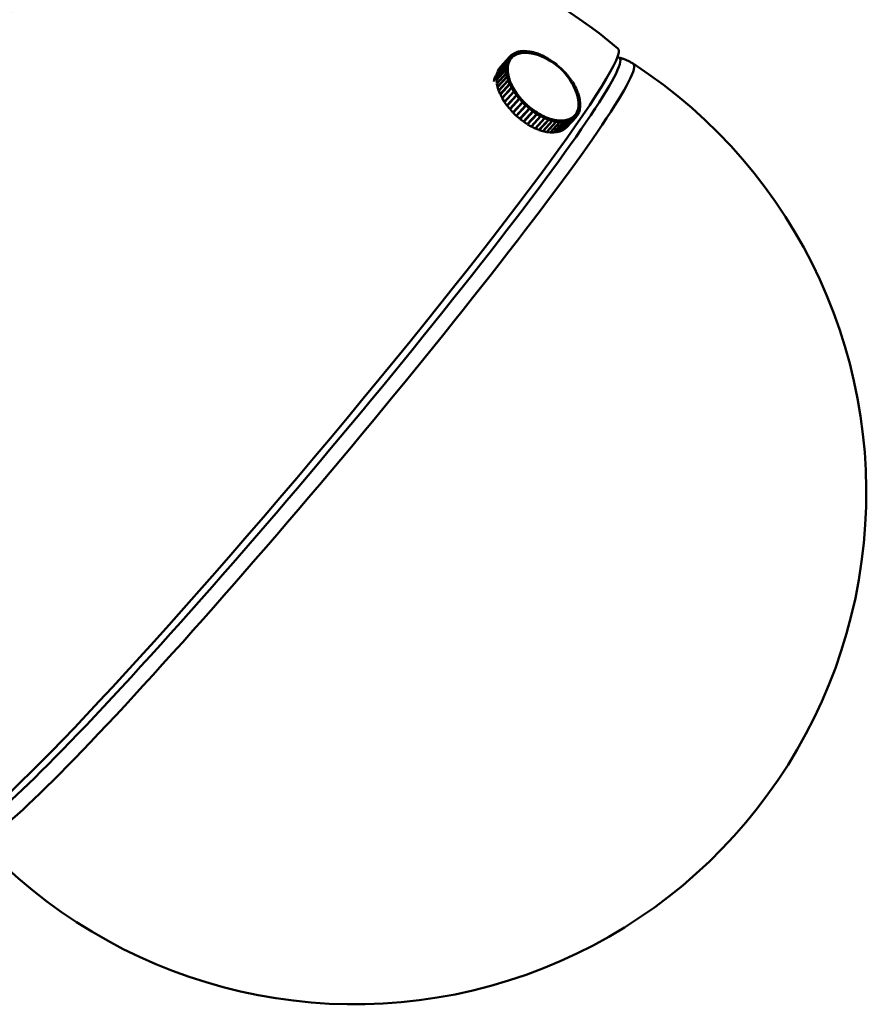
# Model space of a CAD drawing. Header units: millimetres. Extents: x 584 to 3241, y 318 to 2270.
# Tile 19 of 21: x 2927 to 3027, y 1115 to 1231. Entities that reach past the tile are written whole.
import ezdxf

# ---------------------------------------------------------------- set-up
doc = ezdxf.new("R2010")
doc.units = ezdxf.units.MM
doc.header["$LTSCALE"] = 12
doc.layers.add('Widoczne (ISO)', color=7, linetype='Continuous', lineweight=50)
doc.layers.add('Widoczne wąskie (ISO)', color=7, linetype='Continuous', lineweight=50)

msp = doc.modelspace()

# ---------------------------------------------------------------- linework, layer by layer
at = {"layer": 'Widoczne (ISO)'}
for p, q in [((2984.76, 1226.42), (2984.97, 1226.61)), ((2985.15, 1226.44), (2984.97, 1226.61)), ((2984.98, 1226.61), (2985, 1226.63)), ((2985, 1226.63), (2985.25, 1226.78)), ((2985.16, 1226.45), (2985, 1226.63)), ((2985.16, 1226.45), (2985.29, 1226.52)), ((2985.25, 1226.78), (2985.27, 1226.8)), ((2985.41, 1226.6), (2985.25, 1226.78)), ((2985.27, 1226.8), (2985.55, 1226.91)), ((2985.42, 1226.61), (2985.27, 1226.8)), ((2985.29, 1226.52), (2985.41, 1226.6)), ((2985.41, 1226.6), (2985.4, 1226.59)), ((2985.41, 1226.59), (2985.42, 1226.61)), ((2985.42, 1226.61), (2985.57, 1226.66)), ((2985.71, 1226.72), (2985.55, 1226.91)), ((2985.56, 1226.9), (2985.58, 1226.92)), ((2985.57, 1226.66), (2985.71, 1226.72)), ((2985.58, 1226.92), (2985.89, 1227)), ((2985.72, 1226.73), (2985.58, 1226.92)), ((2985.71, 1226.72), (2985.7, 1226.71)), ((2985.71, 1226.72), (2985.72, 1226.73)), ((2985.72, 1226.73), (2985.88, 1226.76)), ((2985.88, 1226.76), (2986.03, 1226.8)), ((2986.03, 1226.8), (2985.89, 1227)), ((2985.91, 1226.98), (2985.93, 1227)), ((2985.93, 1227), (2986.27, 1227.04)), ((2986.05, 1226.81), (2985.93, 1227)), ((2986.03, 1226.8), (2986.03, 1226.8)), ((2986.04, 1226.8), (2986.05, 1226.81)), ((2986.05, 1226.81), (2986.22, 1226.82)), ((2986.22, 1226.82), (2986.39, 1226.84)), ((2986.39, 1226.84), (2986.27, 1227.04)), ((2986.28, 1227.02), (2986.3, 1227.04)), ((2986.4, 1226.84), (2986.3, 1227.04)), ((2986.3, 1227.04), (2986.66, 1227.03)), ((2986.39, 1226.84), (2986.38, 1226.83)), ((2986.4, 1226.84), (2986.58, 1226.84)), ((2986.4, 1226.83), (2986.4, 1226.84)), ((2986.58, 1226.84), (2986.77, 1226.83)), ((2986.77, 1226.83), (2986.66, 1227.03)), ((2986.68, 1227), (2986.7, 1227.03)), ((2986.78, 1226.83), (2986.7, 1227.03)), ((2986.7, 1227.03), (2987.08, 1226.98)), ((2986.77, 1226.83), (2986.76, 1226.83)), ((2986.78, 1226.83), (2986.97, 1226.81)), ((2986.78, 1226.83), (2986.78, 1226.83)), ((2986.97, 1226.81), (2987.17, 1226.78)), ((2987.17, 1226.78), (2987.08, 1226.98)), ((2987.1, 1226.95), (2987.12, 1226.97)), ((2987.18, 1226.78), (2987.12, 1226.97)), ((2987.12, 1226.97), (2987.52, 1226.88)), ((2987.17, 1226.78), (2987.16, 1226.78)), ((2987.18, 1226.78), (2987.38, 1226.73)), ((2987.18, 1226.77), (2987.18, 1226.78)), ((2987.38, 1226.73), (2987.58, 1226.69)), ((2987.58, 1226.69), (2987.52, 1226.88)), ((2987.53, 1226.84), (2987.56, 1226.87)), ((2987.6, 1226.68), (2987.56, 1226.87)), ((2987.56, 1226.87), (2987.97, 1226.74)), ((2987.58, 1226.69), (2987.58, 1226.68)), ((2987.6, 1226.68), (2987.7, 1226.65)), ((2987.6, 1226.68), (2987.6, 1226.68)), ((2988.01, 1226.56), (2987.97, 1226.74)), ((2987.98, 1226.69), (2988.01, 1226.73)), ((2988.03, 1226.55), (2988.01, 1226.73)), ((2988.01, 1226.73), (2988.42, 1226.56)), ((2988.44, 1226.4), (2988.42, 1226.56)), ((2988.43, 1226.5), (2988.46, 1226.54)), ((2988.46, 1226.39), (2988.46, 1226.54)), ((2988.46, 1226.54), (2988.88, 1226.33)), ((2984.31, 1225.54), (2983.2, 1224.33)), ((2983.21, 1224.36), (2984.32, 1225.57)), ((2984.41, 1225.86), (2983.3, 1224.65)), ((2983.31, 1224.67), (2984.42, 1225.88)), ((2984.55, 1226.15), (2983.44, 1224.94)), ((2983.46, 1224.96), (2984.57, 1226.17)), ((2984.74, 1226.4), (2983.63, 1225.19)), ((2983.65, 1225.21), (2984.76, 1226.42)), ((2984.27, 1225.22), (2984.31, 1225.54)), ((2984.52, 1225.42), (2984.31, 1225.54)), ((2984.32, 1225.57), (2984.41, 1225.86)), ((2984.52, 1225.43), (2984.32, 1225.57)), ((2984.61, 1225.72), (2984.41, 1225.86)), ((2984.42, 1225.88), (2984.55, 1226.15)), ((2984.62, 1225.73), (2984.42, 1225.88)), ((2984.5, 1225.26), (2984.52, 1225.42)), ((2984.51, 1225.42), (2984.52, 1225.43)), ((2984.52, 1225.43), (2984.57, 1225.58)), ((2984.75, 1225.99), (2984.55, 1226.15)), ((2984.57, 1226.17), (2984.74, 1226.4)), ((2984.76, 1226.01), (2984.57, 1226.17)), ((2984.57, 1225.58), (2984.61, 1225.72)), ((2984.61, 1225.72), (2984.62, 1225.73)), ((2984.62, 1225.73), (2984.69, 1225.86)), ((2984.69, 1225.86), (2984.75, 1225.99)), ((2984.93, 1226.23), (2984.74, 1226.4)), ((2984.75, 1226), (2984.76, 1226.01)), ((2984.94, 1226.24), (2984.76, 1226.42)), ((2984.76, 1226.01), (2984.85, 1226.12)), ((2984.85, 1226.12), (2984.93, 1226.23)), ((2984.94, 1226.24), (2984.89, 1226.18)), ((2984.93, 1226.23), (2984.94, 1226.24)), ((2984.94, 1226.24), (2985.05, 1226.34)), ((2985.05, 1226.34), (2985.15, 1226.44)), ((2985.15, 1226.44), (2985.13, 1226.41)), ((2985.14, 1226.42), (2985.16, 1226.45)), ((2988.88, 1226.2), (2988.88, 1226.33)), ((2988.88, 1226.26), (2988.92, 1226.31)), ((2988.9, 1226.19), (2988.92, 1226.31)), ((2988.92, 1226.31), (2989.33, 1226.07)), ((2989.32, 1225.97), (2989.33, 1226.07)), ((2989.32, 1225.99), (2989.38, 1226.04)), ((2989.35, 1225.95), (2989.38, 1226.04)), ((2989.38, 1226.04), (2989.78, 1225.77)), ((2989.76, 1225.69), (2989.78, 1225.77)), ((2989.77, 1225.69), (2989.82, 1225.74)), ((2989.79, 1225.67), (2989.82, 1225.74)), ((2989.82, 1225.74), (2990.22, 1225.44)), ((2990.18, 1225.38), (2990.22, 1225.44)), ((2990.21, 1225.36), (2990.25, 1225.41)), ((2990.21, 1225.36), (2990.25, 1225.41)), ((2990.25, 1225.41), (2990.63, 1225.08)), ((2997.33, 1226.3), (2997.48, 1226.27)), ((2983.15, 1224.01), (2984.27, 1225.22)), ((2984.26, 1225.18), (2983.15, 1223.97)), ((2983.15, 1223.63), (2984.26, 1224.84)), ((2984.26, 1224.81), (2983.15, 1223.6)), ((2983.2, 1224.33), (2983.15, 1224.01)), ((2983.19, 1223.24), (2984.3, 1224.45)), ((2984.31, 1224.41), (2983.19, 1223.2)), ((2983.3, 1224.65), (2983.21, 1224.36)), ((2983.22, 1224.35), (2983.21, 1224.36)), ((2983.44, 1224.94), (2983.31, 1224.67)), ((2983.32, 1224.67), (2983.31, 1224.67)), ((2983.63, 1225.19), (2983.46, 1224.96)), ((2983.46, 1224.96), (2983.46, 1224.96)), ((2983.65, 1225.21), (2983.65, 1225.21)), ((2984.47, 1225.08), (2984.26, 1225.18)), ((2984.26, 1224.84), (2984.26, 1225.18)), ((2984.47, 1224.74), (2984.26, 1224.84)), ((2984.47, 1224.72), (2984.26, 1224.81)), ((2984.3, 1224.45), (2984.26, 1224.81)), ((2984.47, 1225.1), (2984.27, 1225.22)), ((2984.51, 1224.36), (2984.3, 1224.45)), ((2984.51, 1224.35), (2984.31, 1224.41)), ((2984.39, 1224.03), (2984.31, 1224.41)), ((2984.46, 1225.09), (2984.47, 1225.1)), ((2984.46, 1224.73), (2984.47, 1224.74)), ((2984.47, 1225.1), (2984.5, 1225.26)), ((2984.47, 1224.91), (2984.47, 1225.08)), ((2984.47, 1224.74), (2984.47, 1224.91)), ((2984.49, 1224.54), (2984.47, 1224.72)), ((2984.51, 1224.36), (2984.49, 1224.54)), ((2984.49, 1224.35), (2984.51, 1224.36)), ((2984.55, 1224.16), (2984.51, 1224.35)), ((2990.6, 1225.04), (2990.63, 1225.08)), ((2990.62, 1225.01), (2990.67, 1225.05)), ((2990.67, 1225.05), (2991.03, 1224.7)), ((2991.03, 1224.7), (2990.98, 1224.65)), ((2990.98, 1224.66), (2991.03, 1224.7)), ((2991.01, 1224.63), (2991.06, 1224.67)), ((2991.06, 1224.67), (2991.4, 1224.3)), ((2991.33, 1224.26), (2991.4, 1224.3)), ((2991.4, 1224.3), (2991.34, 1224.24)), ((2991.35, 1224.23), (2991.43, 1224.26)), ((2991.43, 1224.26), (2991.73, 1223.88)), ((2983.17, 1224), (2983.15, 1224.01)), ((2983.15, 1223.97), (2983.15, 1223.63)), ((2983.17, 1223.62), (2983.15, 1223.63)), ((2983.15, 1223.6), (2983.19, 1223.24)), ((2983.22, 1223.23), (2983.19, 1223.24)), ((2983.19, 1223.2), (2983.28, 1222.82)), ((2983.28, 1222.82), (2984.39, 1224.03)), ((2984.4, 1224), (2983.29, 1222.79)), ((2983.41, 1222.4), (2984.52, 1223.61)), ((2984.54, 1223.57), (2983.43, 1222.36)), ((2983.59, 1221.96), (2984.7, 1223.17)), ((2984.72, 1223.13), (2983.61, 1221.92)), ((2984.59, 1223.97), (2984.39, 1224.03)), ((2984.6, 1223.95), (2984.4, 1224)), ((2984.52, 1223.61), (2984.4, 1224)), ((2984.72, 1223.56), (2984.52, 1223.61)), ((2984.73, 1223.54), (2984.54, 1223.57)), ((2984.7, 1223.17), (2984.54, 1223.57)), ((2984.59, 1223.97), (2984.55, 1224.16)), ((2984.58, 1223.95), (2984.59, 1223.97)), ((2984.66, 1223.76), (2984.6, 1223.95)), ((2984.72, 1223.56), (2984.66, 1223.76)), ((2984.89, 1223.15), (2984.7, 1223.17)), ((2984.71, 1223.55), (2984.72, 1223.56)), ((2984.9, 1223.13), (2984.72, 1223.13)), ((2984.92, 1222.74), (2984.72, 1223.13)), ((2984.81, 1223.35), (2984.73, 1223.54)), ((2984.89, 1223.15), (2984.81, 1223.35)), ((2984.88, 1223.13), (2984.89, 1223.15)), ((2985, 1222.93), (2984.9, 1223.13)), ((2991.64, 1223.84), (2991.73, 1223.88)), ((2991.66, 1223.82), (2991.76, 1223.84)), ((2991.73, 1223.88), (2991.68, 1223.82)), ((2991.76, 1223.84), (2992.04, 1223.45)), ((2991.92, 1223.42), (2992.04, 1223.45)), ((2991.93, 1223.4), (2992.06, 1223.41)), ((2992.04, 1223.45), (2991.99, 1223.4)), ((2992.06, 1223.41), (2992.3, 1223.01)), ((2983.31, 1222.81), (2983.28, 1222.82)), ((2983.29, 1222.79), (2983.41, 1222.4)), ((2983.45, 1222.39), (2983.41, 1222.4)), ((2983.43, 1222.36), (2983.59, 1221.96)), ((2983.64, 1221.96), (2983.59, 1221.96)), ((2983.61, 1221.92), (2983.81, 1221.53)), ((2983.81, 1221.53), (2984.92, 1222.74)), ((2984.95, 1222.7), (2983.84, 1221.49)), ((2984.08, 1221.09), (2985.19, 1222.3)), ((2985.21, 1222.26), (2984.1, 1221.05)), ((2984.38, 1220.66), (2985.49, 1221.87)), ((2985.11, 1222.73), (2984.92, 1222.74)), ((2985.12, 1222.71), (2984.95, 1222.7)), ((2985.19, 1222.3), (2984.95, 1222.7)), ((2985.11, 1222.73), (2985, 1222.93)), ((2985.09, 1222.71), (2985.11, 1222.73)), ((2985.24, 1222.51), (2985.12, 1222.71)), ((2985.36, 1222.32), (2985.19, 1222.3)), ((2985.37, 1222.3), (2985.21, 1222.26)), ((2985.49, 1221.87), (2985.21, 1222.26)), ((2985.36, 1222.32), (2985.24, 1222.51)), ((2985.33, 1222.29), (2985.36, 1222.32)), ((2985.51, 1222.1), (2985.37, 1222.3)), ((2985.64, 1221.91), (2985.49, 1221.87)), ((2985.64, 1221.91), (2985.51, 1222.1)), ((2985.66, 1221.89), (2985.52, 1221.83)), ((2985.61, 1221.87), (2985.64, 1221.91)), ((2985.81, 1221.7), (2985.66, 1221.89)), ((2992.15, 1223), (2992.3, 1223.01)), ((2992.17, 1222.98), (2992.33, 1222.97)), ((2992.3, 1223.01), (2992.27, 1222.98)), ((2992.33, 1222.97), (2992.53, 1222.58)), ((2992.35, 1222.58), (2992.53, 1222.58)), ((2992.36, 1222.56), (2992.55, 1222.54)), ((2992.48, 1222.26), (2992.52, 1222.17)), ((2992.53, 1222.58), (2992.5, 1222.54)), ((2992.52, 1222.17), (2992.52, 1222.16)), ((2992.52, 1222.17), (2992.71, 1222.14)), ((2992.53, 1222.15), (2992.59, 1221.95)), ((2992.53, 1222.14), (2992.53, 1222.15)), ((2992.53, 1222.15), (2992.73, 1222.1)), ((2992.55, 1222.54), (2992.71, 1222.14)), ((2992.59, 1221.95), (2992.65, 1221.76)), ((2992.71, 1222.14), (2992.69, 1222.11)), ((2992.73, 1222.1), (2992.85, 1221.71)), ((2983.87, 1221.52), (2983.81, 1221.53)), ((2983.84, 1221.49), (2984.08, 1221.09)), ((2984.15, 1221.1), (2984.08, 1221.09)), ((2984.1, 1221.05), (2984.38, 1220.66)), ((2985.52, 1221.83), (2984.41, 1220.62)), ((2984.71, 1220.24), (2985.82, 1221.45)), ((2985.86, 1221.41), (2984.75, 1220.2)), ((2985.08, 1219.83), (2986.19, 1221.04)), ((2986.22, 1221.01), (2985.11, 1219.8)), ((2985.2, 1219.91), (2986.31, 1221.12)), ((2985.82, 1221.45), (2985.52, 1221.83)), ((2985.58, 1219.55), (2986.69, 1220.76)), ((2986.71, 1220.74), (2985.59, 1219.53)), ((2985.96, 1221.51), (2985.81, 1221.7)), ((2985.96, 1221.51), (2985.82, 1221.45)), ((2985.98, 1221.49), (2985.86, 1221.41)), ((2986.19, 1221.04), (2985.86, 1221.41)), ((2985.91, 1221.44), (2985.96, 1221.51)), ((2986.15, 1221.3), (2985.98, 1221.49)), ((2986.31, 1221.12), (2986.15, 1221.3)), ((2986.31, 1221.12), (2986.19, 1221.04)), ((2986.33, 1221.1), (2986.22, 1221.01)), ((2986.58, 1220.66), (2986.22, 1221.01)), ((2986.51, 1220.93), (2986.33, 1221.1)), ((2986.69, 1220.76), (2986.51, 1220.93)), ((2986.69, 1220.76), (2986.58, 1220.66)), ((2986.71, 1220.74), (2986.62, 1220.63)), ((2986.9, 1220.58), (2986.71, 1220.74)), ((2992.65, 1221.76), (2992.65, 1221.75)), ((2992.65, 1221.76), (2992.85, 1221.71)), ((2992.66, 1221.74), (2992.7, 1221.55)), ((2992.66, 1221.74), (2992.66, 1221.74)), ((2992.66, 1221.74), (2992.86, 1221.68)), ((2992.7, 1221.55), (2992.74, 1221.36)), ((2992.74, 1221.36), (2992.74, 1221.36)), ((2992.74, 1221.36), (2992.95, 1221.3)), ((2992.74, 1221.35), (2992.76, 1221.17)), ((2992.74, 1221.34), (2992.74, 1221.35)), ((2992.74, 1221.35), (2992.95, 1221.26)), ((2992.76, 1221.17), (2992.78, 1220.99)), ((2992.78, 1220.99), (2992.78, 1220.98)), ((2992.78, 1220.99), (2992.99, 1220.9)), ((2992.78, 1220.97), (2992.78, 1220.8)), ((2992.78, 1220.96), (2992.78, 1220.97)), ((2992.78, 1220.97), (2992.99, 1220.87)), ((2992.78, 1220.8), (2992.78, 1220.63)), ((2992.85, 1221.71), (2992.83, 1221.69)), ((2992.86, 1221.68), (2992.95, 1221.3)), ((2992.95, 1221.3), (2992.92, 1221.27)), ((2992.95, 1221.26), (2992.99, 1220.9)), ((2992.99, 1220.9), (2992.97, 1220.88)), ((2992.99, 1220.87), (2992.99, 1220.52)), ((2984.46, 1220.68), (2984.38, 1220.66)), ((2984.41, 1220.62), (2984.71, 1220.24)), ((2984.82, 1220.28), (2984.71, 1220.24)), ((2984.75, 1220.2), (2985.08, 1219.83)), ((2985.2, 1219.91), (2985.08, 1219.83)), ((2985.11, 1219.8), (2985.47, 1219.45)), ((2985.47, 1219.45), (2986.58, 1220.66)), ((2986.62, 1220.63), (2985.51, 1219.42)), ((2985.89, 1219.09), (2987, 1220.3)), ((2987.04, 1220.27), (2985.93, 1219.06)), ((2987.1, 1220.4), (2985.99, 1219.19)), ((2986.32, 1218.76), (2987.43, 1219.97)), ((2987.47, 1219.94), (2986.36, 1218.73)), ((2987, 1220.3), (2986.62, 1220.63)), ((2986.77, 1218.46), (2987.88, 1219.67)), ((2987.92, 1219.64), (2986.81, 1218.43)), ((2987.08, 1220.41), (2986.9, 1220.58)), ((2987.08, 1220.41), (2987, 1220.3)), ((2987.1, 1220.4), (2987.04, 1220.27)), ((2987.43, 1219.97), (2987.04, 1220.27)), ((2987.3, 1220.25), (2987.1, 1220.4)), ((2987.5, 1220.1), (2987.3, 1220.25)), ((2987.5, 1220.1), (2987.43, 1219.97)), ((2987.52, 1220.08), (2987.46, 1220.02)), ((2987.52, 1220.08), (2987.47, 1219.94)), ((2987.88, 1219.67), (2987.47, 1219.94)), ((2987.72, 1219.95), (2987.52, 1220.08)), ((2987.92, 1219.81), (2987.72, 1219.95)), ((2987.92, 1219.81), (2987.88, 1219.67)), ((2987.94, 1219.8), (2987.91, 1219.76)), ((2987.94, 1219.8), (2987.92, 1219.64)), ((2988.33, 1219.4), (2987.92, 1219.64)), ((2988.15, 1219.68), (2987.94, 1219.8)), ((2988.35, 1219.56), (2988.15, 1219.68)), ((2988.35, 1219.56), (2988.33, 1219.4)), ((2992.41, 1219.59), (2992.32, 1219.48)), ((2992.49, 1219.7), (2992.41, 1219.59)), ((2992.47, 1219.68), (2992.49, 1219.7)), ((2992.5, 1219.71), (2992.48, 1219.69)), ((2992.49, 1219.7), (2992.68, 1219.54)), ((2992.57, 1219.85), (2992.5, 1219.71)), ((2992.5, 1219.71), (2992.7, 1219.56)), ((2992.63, 1219.98), (2992.57, 1219.85)), ((2992.62, 1219.96), (2992.63, 1219.98)), ((2992.64, 1219.99), (2992.63, 1219.98)), ((2992.63, 1219.98), (2992.83, 1219.82)), ((2992.68, 1220.13), (2992.64, 1219.99)), ((2992.64, 1219.99), (2992.84, 1219.85)), ((2992.73, 1220.28), (2992.68, 1220.13)), ((2992.7, 1219.56), (2992.68, 1219.54)), ((2992.83, 1219.82), (2992.7, 1219.56)), ((2992.73, 1220.29), (2992.72, 1220.29)), ((2992.72, 1220.27), (2992.73, 1220.28)), ((2992.76, 1220.45), (2992.73, 1220.29)), ((2992.73, 1220.29), (2992.94, 1220.17)), ((2992.73, 1220.28), (2992.93, 1220.14)), ((2992.78, 1220.61), (2992.76, 1220.45)), ((2992.78, 1220.63), (2992.77, 1220.62)), ((2992.77, 1220.61), (2992.78, 1220.61)), ((2992.78, 1220.63), (2992.99, 1220.52)), ((2992.78, 1220.61), (2992.99, 1220.49)), ((2992.84, 1219.85), (2992.82, 1219.83)), ((2992.93, 1220.14), (2992.84, 1219.85)), ((2992.94, 1220.17), (2992.92, 1220.15)), ((2992.99, 1220.49), (2992.94, 1220.17)), ((2992.99, 1220.52), (2992.97, 1220.5)), ((2985.58, 1219.55), (2985.47, 1219.45)), ((2985.59, 1219.53), (2985.51, 1219.42)), ((2985.51, 1219.42), (2985.89, 1219.09)), ((2985.99, 1219.19), (2985.93, 1219.06)), ((2985.93, 1219.06), (2986.32, 1218.76)), ((2986.39, 1218.84), (2986.36, 1218.73)), ((2986.36, 1218.73), (2986.77, 1218.46)), ((2986.82, 1218.51), (2986.81, 1218.43)), ((2986.81, 1218.43), (2987.22, 1218.19)), ((2987.22, 1218.19), (2988.33, 1219.4)), ((2988.37, 1219.38), (2987.26, 1218.17)), ((2987.68, 1217.96), (2988.79, 1219.17)), ((2988.83, 1219.15), (2987.72, 1217.94)), ((2988.13, 1217.77), (2989.24, 1218.98)), ((2989.28, 1218.97), (2988.17, 1217.76)), ((2988.37, 1219.55), (2988.35, 1219.52)), ((2988.37, 1219.55), (2988.37, 1219.38)), ((2988.58, 1219.44), (2988.37, 1219.55)), ((2988.79, 1219.17), (2988.37, 1219.38)), ((2988.79, 1219.34), (2988.58, 1219.44)), ((2988.58, 1217.63), (2989.69, 1218.84)), ((2989.73, 1218.83), (2988.62, 1217.62)), ((2988.79, 1219.34), (2988.79, 1219.17)), ((2988.81, 1219.33), (2988.79, 1219.31)), ((2988.81, 1219.33), (2988.83, 1219.15)), ((2989.02, 1219.25), (2988.81, 1219.33)), ((2989.24, 1218.98), (2988.83, 1219.15)), ((2989.22, 1219.16), (2989.02, 1219.25)), ((2989.02, 1217.53), (2990.13, 1218.74)), ((2990.17, 1218.73), (2989.06, 1217.52)), ((2989.22, 1219.16), (2989.24, 1218.98)), ((2989.24, 1219.16), (2989.23, 1219.14)), ((2989.24, 1219.16), (2989.28, 1218.97)), ((2989.45, 1219.09), (2989.24, 1219.16)), ((2989.69, 1218.84), (2989.28, 1218.97)), ((2989.44, 1217.47), (2990.55, 1218.68)), ((2989.65, 1219.03), (2989.45, 1219.09)), ((2990.59, 1218.68), (2989.48, 1217.47)), ((2989.65, 1219.03), (2989.69, 1218.84)), ((2989.67, 1219.02), (2989.66, 1219.01)), ((2989.67, 1219.02), (2989.73, 1218.83)), ((2989.87, 1218.98), (2989.67, 1219.02)), ((2990.13, 1218.74), (2989.73, 1218.83)), ((2989.84, 1217.46), (2990.95, 1218.67)), ((2990.07, 1218.93), (2989.87, 1218.98)), ((2990.98, 1218.67), (2989.87, 1217.46)), ((2990.07, 1218.93), (2990.13, 1218.74)), ((2990.09, 1218.93), (2990.07, 1218.91)), ((2990.09, 1218.93), (2990.17, 1218.73)), ((2990.28, 1218.9), (2990.09, 1218.93)), ((2990.55, 1218.68), (2990.17, 1218.73)), ((2990.21, 1217.5), (2991.32, 1218.71)), ((2991.36, 1218.71), (2990.25, 1217.5)), ((2990.47, 1218.88), (2990.28, 1218.9)), ((2990.47, 1218.88), (2990.55, 1218.68)), ((2990.49, 1218.88), (2990.47, 1218.86)), ((2990.49, 1218.88), (2990.59, 1218.68)), ((2990.67, 1218.87), (2990.49, 1218.88)), ((2990.56, 1217.58), (2991.67, 1218.79)), ((2991.7, 1218.8), (2990.59, 1217.59)), ((2990.95, 1218.67), (2990.59, 1218.68)), ((2990.85, 1218.87), (2990.67, 1218.87)), ((2990.85, 1218.87), (2990.95, 1218.67)), ((2990.86, 1218.87), (2990.85, 1218.86)), ((2991.03, 1218.89), (2990.86, 1218.87)), ((2990.86, 1218.87), (2990.98, 1218.67)), ((2990.87, 1217.7), (2991.98, 1218.91)), ((2992.01, 1218.93), (2990.89, 1217.72)), ((2991.32, 1218.71), (2990.98, 1218.67)), ((2991.2, 1218.9), (2991.03, 1218.89)), ((2991.14, 1217.87), (2992.25, 1219.08)), ((2992.28, 1219.1), (2991.17, 1217.89)), ((2991.2, 1218.9), (2991.32, 1218.71)), ((2991.22, 1218.91), (2991.21, 1218.9)), ((2991.37, 1218.94), (2991.22, 1218.91)), ((2991.22, 1218.91), (2991.36, 1218.71)), ((2991.67, 1218.79), (2991.36, 1218.71)), ((2991.53, 1218.98), (2991.37, 1218.94)), ((2991.38, 1218.08), (2992.49, 1219.29)), ((2991.53, 1218.98), (2991.67, 1218.79)), ((2991.55, 1218.99), (2991.54, 1218.98)), ((2991.69, 1219.04), (2991.55, 1218.99)), ((2991.55, 1218.99), (2991.7, 1218.8)), ((2991.83, 1219.1), (2991.69, 1219.04)), ((2991.98, 1218.91), (2991.7, 1218.8)), ((2991.84, 1219.11), (2991.83, 1219.1)), ((2991.83, 1219.1), (2991.98, 1218.91)), ((2991.96, 1219.19), (2991.84, 1219.11)), ((2991.84, 1219.11), (2992.01, 1218.93)), ((2992.09, 1219.26), (2991.96, 1219.19)), ((2992.25, 1219.08), (2992.01, 1218.93)), ((2992.1, 1219.27), (2992.09, 1219.26)), ((2992.09, 1219.26), (2992.25, 1219.08)), ((2992.2, 1219.37), (2992.1, 1219.27)), ((2992.1, 1219.27), (2992.28, 1219.1)), ((2992.31, 1219.46), (2992.2, 1219.37)), ((2992.31, 1219.47), (2992.26, 1219.42)), ((2992.49, 1219.29), (2992.28, 1219.1)), ((2992.32, 1219.48), (2992.31, 1219.46)), ((2992.31, 1219.46), (2992.49, 1219.29)), ((2992.32, 1219.48), (2992.51, 1219.31)), ((2992.51, 1219.31), (2992.49, 1219.29)), ((2992.68, 1219.54), (2992.51, 1219.31)), ((2987.26, 1218.24), (2987.26, 1218.17)), ((2987.26, 1218.17), (2987.68, 1217.96)), ((2987.71, 1218), (2987.72, 1217.94)), ((2987.72, 1217.94), (2988.13, 1217.77)), ((2988.16, 1217.81), (2988.17, 1217.76)), ((2988.17, 1217.76), (2988.58, 1217.63)), ((2988.61, 1217.66), (2988.62, 1217.62)), ((2988.62, 1217.62), (2989.02, 1217.53)), ((2989.04, 1217.55), (2989.06, 1217.52)), ((2989.06, 1217.52), (2989.44, 1217.47)), ((2989.46, 1217.5), (2989.48, 1217.47)), ((2989.48, 1217.47), (2989.84, 1217.46)), ((2989.86, 1217.48), (2989.87, 1217.46)), ((2989.87, 1217.46), (2990.21, 1217.5)), ((2990.23, 1217.52), (2990.25, 1217.5)), ((2990.25, 1217.5), (2990.56, 1217.58)), ((2990.58, 1217.6), (2990.59, 1217.59)), ((2990.59, 1217.59), (2990.87, 1217.7)), ((2990.89, 1217.72), (2991.14, 1217.87)), ((2990.89, 1217.72), (2990.89, 1217.72)), ((2991.16, 1217.89), (2991.17, 1217.89)), ((2991.17, 1217.89), (2991.38, 1218.08))]:
    msp.add_line(p, q, dxfattribs=at)
for centre, radius, start, end in [((2958.9, 1181.65), 59.75, 49.8802, 133.6527), ((2985.71, 1219.68), 7.25, 19.2803, 75.5701), ((2966.53, 1175.22), 60, 222.7424, 57.0179)]:
    msp.add_arc(centre, radius, start, end, dxfattribs=at)
for centre, major_axis, ratio, start_param, end_param in [((2958.9, 1181.65), (38.5, 45.69), 0.061535, 3.141593, 6.283185), ((2988.63, 1222.85), (-3.68, 3.38), 0.570577, 6.127224, 6.231944), ((2988.63, 1222.85), (-3.68, 3.38), 0.570577, 6.022504, 6.127224), ((2988.63, 1222.85), (-3.68, 3.38), 0.570577, 5.917784, 6.022504), ((2988.63, 1222.85), (-3.68, 3.38), 0.570577, 5.813064, 5.917784), ((2988.63, 1222.85), (3.68, -3.38), 0.570577, 2.566752, 2.671472), ((2988.63, 1222.85), (3.68, -3.38), 0.570577, 2.462032, 2.566752), ((2988.63, 1222.85), (3.68, -3.38), 0.570577, 2.357313, 2.462032), ((2988.63, 1222.85), (3.68, -3.38), 0.570577, 2.323987, 2.357313), ((2988.63, 1222.85), (-3.68, 3.38), 0.570577, 0.262917, 0.367637), ((2988.63, 1222.85), (-3.68, 3.38), 0.570577, 0.158198, 0.262917), ((2988.63, 1222.85), (-3.68, 3.38), 0.570577, 0.053478, 0.158198), ((2988.63, 1222.85), (-3.68, 3.38), 0.570577, 6.231944, 6.336663), ((2986.96, 1221.04), (-3.68, 3.38), 0.570577, 0.032923, 0.364686), ((2988.63, 1222.85), (-3.68, 3.38), 0.570577, 0.367637, 0.472357), ((2988.63, 1222.85), (-3.68, 3.38), 0.570577, 0.472357, 0.577077), ((2988.63, 1222.85), (-3.68, 3.38), 0.570577, 0.577077, 0.681796), ((2988.63, 1222.85), (-3.68, 3.38), 0.570577, 0.681796, 0.786516), ((2988.63, 1222.85), (-3.68, 3.38), 0.570577, 0.786516, 0.891236), ((2988.63, 1222.85), (-3.68, 3.38), 0.570577, 0.891236, 0.995956), ((2988.63, 1222.85), (-3.68, 3.38), 0.570577, 0.995956, 1.100676), ((2988.63, 1222.85), (-3.68, 3.38), 0.570577, 1.100676, 1.205395), ((2988.63, 1222.85), (-3.68, 3.38), 0.570577, 1.205395, 1.310115), ((2988.63, 1222.85), (3.68, -3.38), 0.570577, 0.786516, 0.817606), ((2988.63, 1222.85), (3.68, -3.38), 0.570577, 0.681796, 0.786516), ((2988.63, 1222.85), (-3.68, 3.38), 0.570577, 1.310115, 1.414835), ((2988.63, 1222.85), (-3.68, 3.38), 0.570577, 1.414835, 1.519555), ((2988.63, 1222.85), (-3.68, 3.38), 0.570577, 1.519555, 1.624274), ((2988.63, 1222.85), (3.68, -3.38), 0.570577, 0.577077, 0.681796), ((2988.63, 1222.85), (3.68, -3.38), 0.570577, 0.472357, 0.577077), ((2988.63, 1222.85), (3.68, -3.38), 0.570577, 0.367637, 0.472357), ((2987.51, 1221.65), (-3.68, 3.38), 0.570577, 1.46466, 1.466895), ((2988.63, 1222.85), (-3.68, 3.38), 0.570577, 1.624274, 1.728994), ((2988.63, 1222.85), (-3.68, 3.38), 0.570577, 1.728994, 1.833714), ((2988.63, 1222.85), (-3.68, 3.38), 0.570577, 1.833714, 1.938434), ((2988.63, 1222.85), (-3.68, 3.38), 0.570577, 1.938434, 2.043153), ((2988.63, 1222.85), (3.68, -3.38), 0.570577, 6.231944, 6.336663), ((2988.63, 1222.85), (3.68, -3.38), 0.570577, 0.053478, 0.158198), ((2988.63, 1222.85), (3.68, -3.38), 0.570577, 0.158198, 0.262917), ((2988.63, 1222.85), (3.68, -3.38), 0.570577, 0.262917, 0.367637), ((2987.51, 1221.65), (-3.68, 3.38), 0.570577, 1.569511, 1.57432), ((2987.51, 1221.65), (-3.68, 3.38), 0.570577, 1.67705, 1.679171), ((2988.63, 1222.85), (-3.68, 3.38), 0.570577, 2.043153, 2.147873), ((2988.63, 1222.85), (-3.68, 3.38), 0.570577, 2.147873, 2.252593), ((2988.63, 1222.85), (-3.68, 3.38), 0.570577, 2.252593, 2.357313), ((2988.63, 1222.85), (-3.68, 3.38), 0.570577, 2.357313, 2.462032), ((2988.63, 1222.85), (-3.68, 3.38), 0.570577, 2.462032, 2.566752), ((2988.63, 1222.85), (-3.68, 3.38), 0.570577, 2.566752, 2.671472), ((2988.63, 1222.85), (3.68, -3.38), 0.570577, 5.813064, 5.917784), ((2988.63, 1222.85), (3.68, -3.38), 0.570577, 5.917784, 6.022504), ((2988.63, 1222.85), (3.68, -3.38), 0.570577, 6.022504, 6.127224), ((2988.63, 1222.85), (3.68, -3.38), 0.570577, 6.127224, 6.231944)]:
    msp.add_ellipse(centre, major_axis=major_axis, ratio=ratio, start_param=start_param, end_param=end_param, dxfattribs=at)
msp.add_open_spline([(2999.19, 1225.55), (2999.08, 1225.62), (2998.96, 1225.69), (2998.73, 1225.82), (2998.61, 1225.88), (2998.38, 1225.98), (2998.26, 1226.03), (2998.03, 1226.11), (2997.92, 1226.15), (2997.7, 1226.22), (2997.59, 1226.24), (2997.48, 1226.27)], degree=3, knots=[3.23422753, 3.23422753, 3.23422753, 3.23422753, 3.23910473, 3.23910473, 3.24398193, 3.24398193, 3.24885913, 3.24885913, 3.25373633, 3.25373633, 3.25861353, 3.25861353, 3.25861353, 3.25861353], dxfattribs=at)
at = {"layer": 'Widoczne wąskie (ISO)'}
for centre, major_axis, start_param, end_param in [((2959.56, 1181.09), (38.03, 45.13), 3.109501, 6.315277), ((2960.85, 1180.01), (-38.36, -45.53), 6.27548, 9.432484)]:
    msp.add_ellipse(centre, major_axis=major_axis, ratio=0.061535, start_param=start_param, end_param=end_param, dxfattribs=at)

doc.saveas('drawing.dxf')
